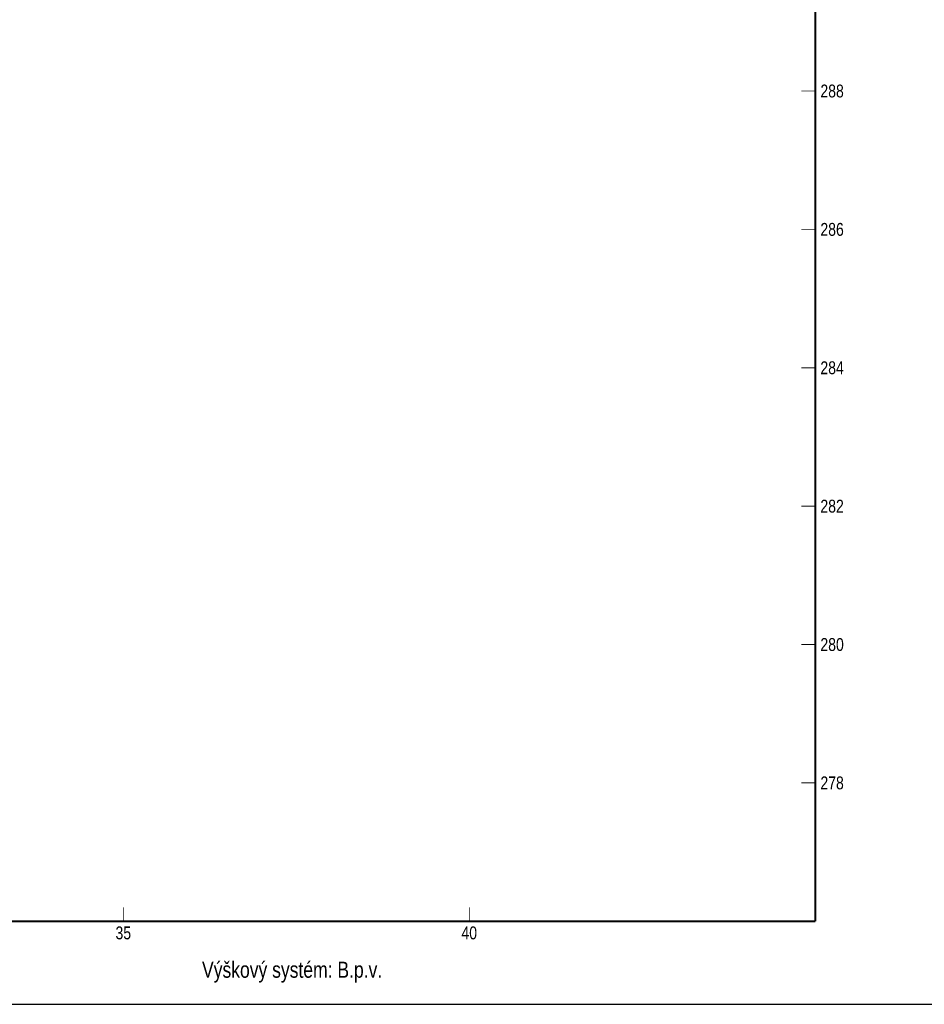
# Model space of a CAD drawing. Header units: metres. Extents: x -4 to 59.8, y 277.5 to 306.2.
# Tile 3 of 10: x 33.5 to 46.6, y 277.5 to 291.8. Entities that reach past the tile are written whole.
import ezdxf
from ezdxf.enums import TextEntityAlignment as Align

# ---------------------------------------------------------------- set-up
doc = ezdxf.new("R2010")
doc.units = ezdxf.units.M
doc.linetypes.add('SOLID', pattern=[0])
doc.layers.add('_GTC_pomoc_netisk', color=4, linetype='Continuous', plot=False)
doc.styles.add('ARIAL', font='arial.ttf', dxfattribs={"width": 0.9})

msp = doc.modelspace()

# ---------------------------------------------------------------- linework, layer by layer
at = {"color": 7, "linetype": 'SOLID'}
for points, const_width in [([(45, 278.73), (45, 302.73)], 0.03), ([(45, 290.73), (44.8, 290.73)], 0.012), ([(45, 288.73), (44.8, 288.73)], 0.012), ([(45, 286.73), (44.8, 286.73)], 0.012), ([(45, 284.73), (44.8, 284.73)], 0.012), ([(45, 282.73), (44.8, 282.73)], 0.012), ([(45, 280.73), (44.8, 280.73)], 0.012), ([(35, 278.73), (35, 278.93)], 0.012), ([(40, 278.73), (40, 278.93)], 0.012), ([(-4, 278.73), (45, 278.73)], 0.03)]:
    msp.add_lwpolyline(points, dxfattribs=dict(at, const_width=const_width))
at = {"layer": '_GTC_pomoc_netisk'}
msp.add_lwpolyline([(-2.349, 277.53), (59.651, 277.53), (59.651, 306.23), (-2.349, 306.23)], close=True, dxfattribs=at)

# ---------------------------------------------------------------- texts
at = {"color": 7, "style": 'ARIAL', "width": 0.78}
for s, p in [('288', (45.075, 290.73)), ('286', (45.075, 288.73)), ('284', (45.075, 286.73)), ('282', (45.075, 284.73)), ('280', (45.075, 282.73)), ('278', (45.075, 280.73))]:
    msp.add_text(s, height=0.186, dxfattribs=at).set_placement(p, align=Align.MIDDLE_LEFT)
for s, p in [('35', (35, 278.655)), ('40', (40, 278.655))]:
    msp.add_text(s, height=0.186, dxfattribs=at).set_placement(p, align=Align.TOP_CENTER)
msp.add_text('Výškový systém: B.p.v.', height=0.2325, dxfattribs=at).set_placement((38.742, 278.03), align=Align.MIDDLE_RIGHT)

doc.saveas('drawing.dxf')
